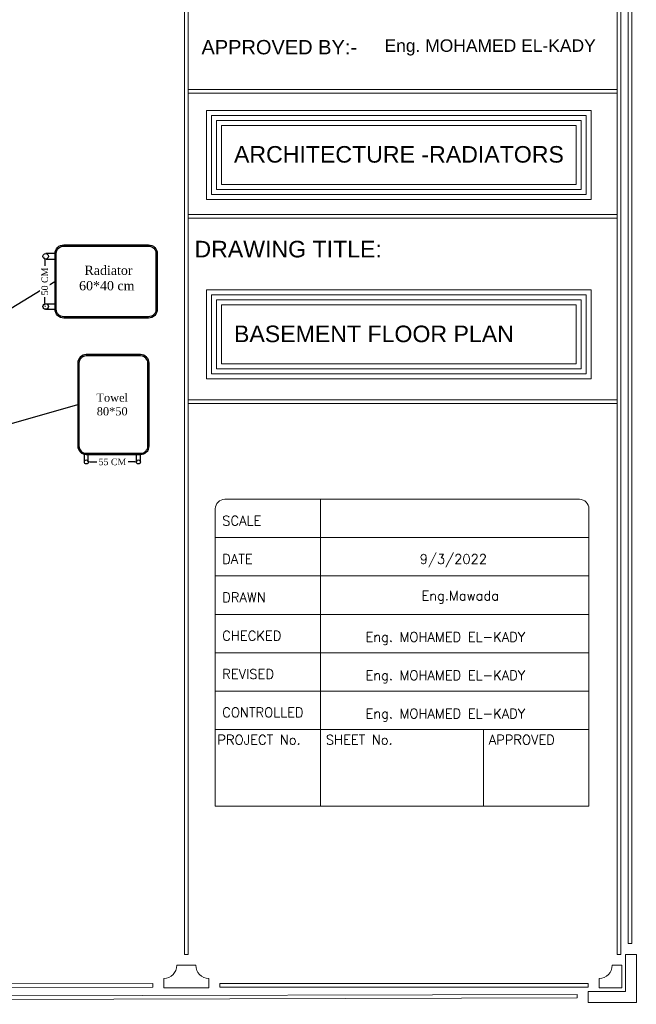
# Model space of a CAD drawing. Header units: metres. Extents: x -710577 to 709766, y -710660 to 709683.
# Tile 20 of 70: x -506 to -497, y -480 to -466. Entities that reach past the tile are written whole.
import ezdxf

# ---------------------------------------------------------------- set-up
doc = ezdxf.new("R2010")
doc.units = ezdxf.units.M
doc.header["$LTSCALE"] = 50
doc.header["$MEASUREMENT"] = 0
for name, color, linetype in [('heating', 10, 'Continuous'), ('heating system', 1, 'Continuous'), ('Samrt Heat', 1, 'Continuous'), ('smart heat', 7, 'Continuous')]:
    doc.layers.add(name, color=color, linetype=linetype)
doc.styles.add('AM3', font='times.ttf')
doc.styles.add('ARABY', font='xarb.shx')
doc.styles.get("Standard").update_dxf_attribs({"font": 'arial.ttf'})
doc.styles.add('T', font='ROMANT.shx')
doc.dimstyles.new('35', dxfattribs={"dimscale": 0, "dimtxt": 0.09, "dimasz": 0.05, "dimexe": 0, "dimexo": 0, "dimgap": 0, "dimtad": 0, "dimzin": 0, "dimdsep": 46, "dimtxsty": 'AM3', "dimcen": 0, "dimadec": 3, "dimazin": 0, "dimtfac": 1, "dimtofl": 0, "dimtmove": 1, "dimatfit": 3, "dimfxl": 0.18, "dimtfill": 1, "dimtolj": 1, "dimtzin": 0, "dimarcsym": 0})
doc.dimstyles.get("Standard").update_dxf_attribs({"dimtxt": 0.18, "dimasz": 0.18, "dimexe": 0.18, "dimexo": 0.0625, "dimgap": 0.09, "dimtad": 0, "dimtih": 1, "dimtoh": 1, "dimzin": 0, "dimdsep": 46, "dimtxsty": 'Standard', "dimcen": 0.09, "dimadec": 0, "dimazin": 0, "dimtfac": 1, "dimtofl": 0, "dimtmove": 0, "dimatfit": 3, "dimfxl": 1, "dimtolj": 1, "dimtzin": 0, "dimarcsym": 0})

# ---------------------------------------------------------------- blocks, each defined once
blk = doc.blocks.new('A$C55C45C6C')
at = {"layer": 'heating', "color": 1}
for p, q in [((-0.216, 0.596), (-0.373, 0.596)), ((-0.373, 0.503), (-0.216, 0.503))]:
    blk.add_line(p, q, dxfattribs=at)
at = {"layer": 'heating', "color": 5}
for p, q in [((-0.374, -0.25), (-0.216, -0.25)), ((-0.374, -0.343), (-0.216, -0.343))]:
    blk.add_line(p, q, dxfattribs=at)
at = {"layer": 'heating system', "color": 4, "linetype": 'ByBlock', "lineweight": -2, "ltscale": 0.3}
for points in [[(-0.069, 0.743), (1.361, 0.743, -0.414214), (1.508, 0.596), (1.508, -0.343, -0.414214), (1.361, -0.49), (-0.069, -0.49, -0.414214), (-0.216, -0.343), (-0.216, 0.596, -0.414214)], [(-0.069, 0.722), (1.361, 0.722, -0.414214), (1.487, 0.596), (1.487, -0.343, -0.414214), (1.361, -0.469), (-0.069, -0.469, -0.414214), (-0.195, -0.343), (-0.195, 0.596, -0.414214)]]:
    blk.add_lwpolyline(points, format="xyb", close=True, dxfattribs=at)
at = {"layer": 'heating system', "color": 1, "linetype": 'ByBlock', "lineweight": -2, "ltscale": 0.3}
blk.add_circle((-0.373, 0.549), 0.0466, dxfattribs=at)
at = {"layer": 'heating system', "color": 5, "linetype": 'ByBlock', "lineweight": -2, "ltscale": 0.3}
blk.add_circle((-0.374, -0.296), 0.0466, dxfattribs=at)
blk = doc.blocks.new('*D1996')
at = {"layer": 'Samrt Heat', "color": 0, "lineweight": -2, "transparency": 16777216}
for p, q in [((-505.253, -469.636), (-505.253, -469.75)), ((-505.253, -470.228), (-505.253, -470.114)), ((-505.242, -470.278), (-505.253, -470.278))]:
    blk.add_line(p, q, dxfattribs=at)
at = {"layer": 'Samrt Heat', "color": 0, "transparency": 16777216}
for points in [[(-505.262, -469.636), (-505.245, -469.636), (-505.253, -469.586)], [(-505.262, -470.228), (-505.245, -470.228), (-505.253, -470.278)]]:
    blk.add_solid(points, dxfattribs=at)
at = {"layer": 'Samrt Heat', "color": 0, "transparency": 16777216, "insert": (-505.253, -469.932), "char_height": 0.09, "attachment_point": 5, "rotation": 90, "style": 'AM3', "bg_fill": 3, "box_fill_scale": 1.25, "bg_fill_color": 256, "bg_fill_true_color": 13158600, "bg_fill_transparency": 0}
blk.add_mtext('\\A1;50 CM', dxfattribs=at)
blk = doc.blocks.new('*D1999')
at = {"layer": 'Samrt Heat', "color": 0, "lineweight": -2, "transparency": 16777216}
for p, q in [((-504.629, -472.423), (-504.501, -472.423)), ((-504.01, -472.423), (-504.137, -472.423))]:
    blk.add_line(p, q, dxfattribs=at)
at = {"layer": 'Samrt Heat', "color": 0, "transparency": 16777216}
for points in [[(-504.629, -472.414), (-504.629, -472.431), (-504.679, -472.423)], [(-504.01, -472.414), (-504.01, -472.431), (-503.96, -472.423)]]:
    blk.add_solid(points, dxfattribs=at)
at = {"layer": 'Samrt Heat', "color": 0, "transparency": 16777216, "insert": (-504.319, -472.423), "char_height": 0.09, "attachment_point": 5, "style": 'AM3', "bg_fill": 3, "box_fill_scale": 1.25, "bg_fill_color": 256, "bg_fill_true_color": 13158600, "bg_fill_transparency": 0}
blk.add_mtext('\\A1;55 CM', dxfattribs=at)

msp = doc.modelspace()

# ---------------------------------------------------------------- linework, layer by layer
at = {"lineweight": 0}
for p, q in [((-497.87, -472.939), (-502.766, -472.939)), ((-501.443, -477.176), (-501.443, -472.939)), ((-502.899, -477.176), (-502.899, -473.071)), ((-497.737, -473.071), (-497.737, -477.176)), ((-497.737, -473.468), (-502.899, -473.468)), ((-497.737, -473.997), (-502.899, -473.997)), ((-497.737, -474.527), (-502.899, -474.527)), ((-497.737, -475.056), (-502.899, -475.056)), ((-497.737, -475.586), (-502.899, -475.586)), ((-497.737, -476.115), (-502.899, -476.115)), ((-499.193, -477.176), (-499.193, -476.115)), ((-497.737, -477.176), (-502.899, -477.176))]:
    msp.add_line(p, q, dxfattribs=at)
for points in [[(-503.02, -467.571), (-497.709, -467.571), (-497.709, -468.799), (-503.02, -468.799)], [(-502.951, -467.64), (-497.778, -467.64), (-497.778, -468.73), (-502.951, -468.73)], [(-502.882, -467.708), (-497.847, -467.708), (-497.847, -468.661), (-502.882, -468.661)], [(-502.813, -467.777), (-497.916, -467.777), (-497.916, -468.592), (-502.813, -468.592)], [(-503.02, -470.049), (-497.709, -470.049), (-497.709, -471.277), (-503.02, -471.277)], [(-502.951, -470.118), (-497.778, -470.118), (-497.778, -471.208), (-502.951, -471.208)], [(-502.882, -470.186), (-497.847, -470.186), (-497.847, -471.139), (-502.882, -471.139)], [(-502.813, -470.255), (-497.916, -470.255), (-497.916, -471.07), (-502.813, -471.07)]]:
    msp.add_lwpolyline(points, close=True, dxfattribs=at)
for centre, start, end in [((-502.766, -473.071), 90, 180), ((-497.87, -473.071), 0, 90)]:
    msp.add_arc(centre, 0.132, start, end, dxfattribs=at)
at = {"layer": 'Samrt Heat', "color": 240, "lineweight": 0, "true_color": 0xed1f24}
for p, q in [((-503.324, -479.22), (-503.324, -454.29)), ((-503.273, -479.22), (-503.273, -454.29)), ((-497.347, -479.22), (-497.347, -454.29)), ((-497.296, -479.22), (-497.296, -454.29)), ((-497.195, -479.068), (-497.195, -454.441)), ((-497.145, -479.068), (-497.145, -454.441)), ((-503.273, -467.284), (-497.347, -467.284)), ((-503.273, -467.335), (-497.347, -467.335)), ((-503.273, -469.007), (-497.347, -469.007)), ((-503.273, -469.059), (-497.347, -469.059)), ((-503.273, -471.567), (-497.347, -471.567)), ((-503.273, -471.618), (-497.347, -471.618)), ((-497.195, -479.068), (-497.145, -479.068)), ((-503.273, -479.22), (-503.324, -479.22)), ((-497.296, -479.22), (-497.347, -479.22)), ((-497.235, -479.22), (-497.235, -479.732)), ((-497.235, -479.22), (-497.083, -479.22)), ((-497.083, -479.22), (-497.083, -479.884)), ((-503.428, -479.371), (-503.298, -479.371)), ((-503.168, -479.371), (-503.298, -479.371)), ((-497.415, -479.371), (-497.285, -479.371)), ((-497.285, -479.371), (-497.285, -479.682)), ((-503.609, -479.682), (-503.609, -479.552)), ((-502.988, -479.682), (-502.988, -479.552)), ((-497.596, -479.682), (-497.596, -479.552)), ((-503.298, -479.682), (-503.609, -479.682)), ((-503.298, -479.682), (-502.988, -479.682)), ((-502.836, -479.62), (-497.747, -479.62)), ((-502.836, -479.671), (-502.836, -479.62)), ((-502.836, -479.671), (-497.747, -479.671)), ((-497.747, -479.671), (-497.747, -479.62)), ((-497.747, -479.884), (-497.747, -479.732)), ((-497.235, -479.732), (-497.747, -479.732)), ((-497.285, -479.682), (-497.596, -479.682)), ((-533.941, -479.859), (-497.899, -479.772)), ((-533.941, -479.909), (-497.899, -479.822)), ((-497.899, -479.822), (-497.899, -479.772)), ((-497.083, -479.884), (-497.747, -479.884))]:
    msp.add_line(p, q, dxfattribs=at)
at = {"layer": 'Samrt Heat', "color": 4, "lineweight": -3, "elevation": 0}
for points in [[(-504.797, -471.06), (-504.797, -472.202, 0.414214), (-504.68, -472.32), (-503.93, -472.32, 0.414214), (-503.812, -472.202), (-503.812, -471.06, 0.414214), (-503.93, -470.942), (-504.68, -470.942, 0.414214)], [(-504.781, -471.06), (-504.781, -472.202, 0.414214), (-504.68, -472.303), (-503.93, -472.303, 0.414214), (-503.829, -472.202), (-503.829, -471.06, 0.414214), (-503.93, -470.959), (-504.68, -470.959, 0.414214)]]:
    msp.add_lwpolyline(points, format="xyb", close=True, dxfattribs=at)
at = {"layer": 'Samrt Heat', "color": 1, "linetype": 'ByBlock', "lineweight": -3, "ltscale": 0.3}
msp.add_circle((-504.679, -472.423, 0), 0.0274, dxfattribs=at)
at = {"layer": 'Samrt Heat', "color": 5, "linetype": 'ByBlock', "lineweight": -3, "ltscale": 0.3}
msp.add_circle((-503.96, -472.423, 0), 0.0274, dxfattribs=at)
at = {"layer": 'Samrt Heat', "color": 240, "lineweight": 0, "true_color": 0xed1f24}
for centre, start, end in [((-503.609, -479.371), 270, 0), ((-502.988, -479.371), 180, 270), ((-497.596, -479.371), 270, 0)]:
    msp.add_arc(centre, 0.18, start, end, dxfattribs=at)
at = {"layer": 'smart heat', "color": 240, "lineweight": 0, "true_color": 0xed1f24}
for p, q in [((-534.041, -479.707), (-503.76, -479.62)), ((-534.041, -479.758), (-503.76, -479.671)), ((-503.76, -479.671), (-503.76, -479.62))]:
    msp.add_line(p, q, dxfattribs=at)

# ---------------------------------------------------------------- block references
at = {"layer": 'smart heat', "color": 0, "lineweight": -3, "xscale": 0.8190000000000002, "yscale": 0.8190000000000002, "zscale": 0.8190000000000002}
msp.add_blockref('A$C55C45C6C', (-504.935, -470.035), dxfattribs=at)

# ---------------------------------------------------------------- texts
at = {"lineweight": 0, "style": 'T'}
for s, height, p in [('SCALE', 0.1323, (-502.802, -473.3)), ('DATE', 0.1323, (-502.802, -473.829)), ('9/3/2022', 0.1323, (-500.075, -473.829)), ('DRAWN', 0.1323, (-502.802, -474.358)), ('Eng.Mawada', 0.1323, (-500.051, -474.334)), ('CHECKED', 0.1323, (-502.802, -474.888)), ('REVISED', 0.1323, (-502.802, -475.417)), ('CONTROLLED', 0.1323, (-502.802, -475.946)), ('PROJECT No.', 0.13234, (-502.87, -476.324)), ('SHEET No.', 0.1323, (-501.372, -476.324)), ('APPROVED', 0.1323, (-499.122, -476.324))]:
    msp.add_text(s, height=height, dxfattribs=at).set_placement(p)
at = {"lineweight": 0, "attachment_point": 1}
for s, width, gutter_width, heights, insert, char_height, style in [('{\\fArial|b0|i0|c0|p34;APPROVED BY:- }', 2.21832, 0.000814, [0], (-503.089, -466.599), 0.19773, 'ARABY'), ('{\\fArial|b0|i0|c0|p34;ARCHITECTURE -RADIATORS }', 4.93697, 0.00094, [0], (-502.64, -468.063), 0.22845, 'ARABY'), ('{\\fArial|b0|i0|c0|p34;DRAWING TITLE:}', 4.93697, 0.00094, [0], (-503.186, -469.371), 0.22845, 'ARABY'), ('{\\fArial|b0|i0|c0|p34;BASEMENT FLOOR PLAN }', 4.93697, 0.00094, [0], (-502.64, -470.541), 0.22845, 'ARABY'), ('Eng. MOHAMED EL-KADY', 3.20917, 16.487, [0.621], (-500.824, -474.772), 0.13234, 'T'), ('Eng. MOHAMED EL-KADY', 3.20917, 16.487, [0.621], (-500.824, -475.301), 0.13234, 'T'), ('Eng. MOHAMED EL-KADY', 3.20917, 16.487, [0.621], (-500.824, -475.83), 0.13234, 'T')]:
    msp.add_mtext_dynamic_manual_height_columns(s, width=width, gutter_width=gutter_width, heights=heights, dxfattribs=dict(at, insert=insert, char_height=char_height, style=style))
at = {"lineweight": 0, "insert": (-500.561, -466.59), "char_height": 0.17239, "attachment_point": 1}
msp.add_mtext_dynamic_manual_height_columns('Eng. MOHAMED EL-KADY', width=3.20917, gutter_width=16.487, heights=[0.621], dxfattribs=at)
at = {"layer": 'Samrt Heat', "color": 0, "linetype": 'ByBlock', "lineweight": -3, "ltscale": 0.3, "insert": (-504.322, -471.63, 0), "char_height": 0.1131, "width": 0.92019, "attachment_point": 5, "style": 'AM3'}
msp.add_mtext('\\A1;Towel \\P80*50', dxfattribs=at)
at = {"layer": 'smart heat', "color": 0, "linetype": 'ByBlock', "lineweight": -3, "ltscale": 0.3, "insert": (-504.397, -469.991), "char_height": 0.12751, "width": 1.27836, "attachment_point": 5, "style": 'AM3'}
msp.add_mtext('\\A1; Radiator \\P60*40 cm\\P  ', dxfattribs=at)

# ---------------------------------------------------------------- leaders
at = {"layer": 'Samrt Heat', "color": 0}
msp.add_leader([(-510.411, -473.134), (-505.112, -469.932)], dimstyle='35', override={"dimscale": 1}, dxfattribs=at)
at = {"layer": 'Samrt Heat', "color": 0, "linetype": 'Continuous', "lineweight": -3}
msp.add_leader([(-511.117, -473.428, 0), (-504.797, -471.631, 0)], dimstyle='Standard', dxfattribs=at)

# ---------------------------------------------------------------- next in the draw order: dimensions: what is measured, and where the dimension line sits
at = {"layer": 'Samrt Heat', "color": 0}
for base, p1, p2, angle, text, picture, middle in [((-505.253, -470.278), (-505.253, -469.586), (-505.242, -470.278), 90, '50 CM', '*D1996', (-505.253, -469.932)), ((-503.96, -472.423, 0), (-504.679, -472.423, 0), (-503.96, -472.423, 0), 180, '55 CM', '*D1999', (-504.319, -472.423, 0))]:
    dim = msp.add_linear_dim(base=base, p1=p1, p2=p2, angle=angle, text=text, dimstyle='35', override={"dimscale": 1}, dxfattribs=at)
    dim.commit()
    dim.dimension.update_dxf_attribs({"geometry": picture, "text_midpoint": middle, "dimtype": 160})

# ---------------------------------------------------------------- next in the draw order: linework, layer by layer
at = {"layer": 'Samrt Heat', "color": 1, "linetype": 'ByBlock', "lineweight": -3, "ltscale": 0.3}
for p, q in [((-504.706, -472.423, 0), (-504.706, -472.317, 0)), ((-504.652, -472.418, 0), (-504.652, -472.32, 0))]:
    msp.add_line(p, q, dxfattribs=at)
at = {"layer": 'Samrt Heat', "color": 5, "lineweight": -3}
for p, q in [((-503.987, -472.423, 0), (-503.987, -472.32, 0)), ((-503.933, -472.423, 0), (-503.933, -472.32, 0))]:
    msp.add_line(p, q, dxfattribs=at)

doc.saveas('drawing.dxf')
